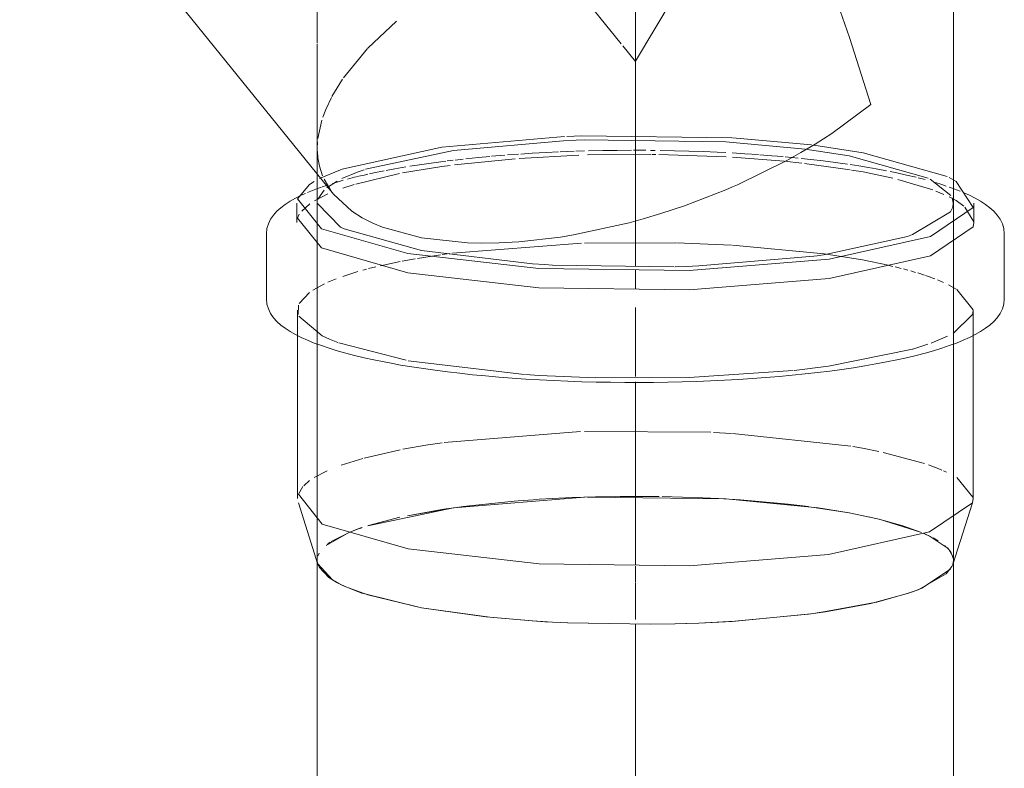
# Model space of a CAD drawing. Header units: millimetres. Extents: x -121 to 29920, y 1231 to 31888.
# Tile 49 of 106: x 9263 to 9434, y 12261 to 12391. Entities that reach past the tile are written whole.
import ezdxf

# ---------------------------------------------------------------- set-up
doc = ezdxf.new("R2010")
doc.units = ezdxf.units.MM
doc.linetypes.add('ADSK_Осевая', pattern=[700, 500, -100, 0, -100])
doc.layers.add('P-PIPE-____-CNTR', color=3, linetype='ADSK_Осевая', lineweight=20)
doc.layers.add('P-PIPE-____-OTLN', color=3, linetype='Continuous', lineweight=20)

# ---------------------------------------------------------------- blocks, each defined once
blk = doc.blocks.new('ADSK_ППР_Крестовина одноплоскостная канализационная - Одноплоскостная-V10-3D severage Left')
at = {"layer": 'P-PIPE-____-OTLN', "color": 22}
for p, q in [((-15360.1, 12297.3), (-15360.1, 12514.76)), ((-15521.57, 12427.6), (-15467.29, 12360.56)), ((-15470.1, 12366.5), (-15470.1, 12297.3)), ((-15473.65, 12359.01), (-15473.65, 12355.68)), ((-15356.55, 12355.68), (-15356.55, 12359.01)), ((-15466.09, 12354.86), (-15465.48, 12354.58)), ((-15478.9, 12353.72), (-15478.9, 12342.46)), ((-15368.06, 12353.28), (-15367.19, 12353.58)), ((-15351.3, 12342.46), (-15351.3, 12353.72)), ((-15473.5, 12340.5), (-15473.5, 12307.98)), ((-15356.7, 12307.98), (-15356.7, 12340.5)), ((-15473.38, 12307.23), (-15469.99, 12296.59)), ((-15360.22, 12296.59), (-15356.82, 12307.23)), ((-15469.99, 12296.59), (-15469.86, 12296.26)), ((-15466.09, 12293.15), (-15465.18, 12292.72)), ((-15368.08, 12291.56), (-15367.19, 12291.87))]:
    blk.add_line(p, q, dxfattribs=at)
at = {"layer": 'P-PIPE-____-OTLN', "color": 9}
for p, q in [((-15470.1, 12425.24), (-15470.1, 12386.71)), ((-15470.1, 12386.53), (-15470.1, 12366.5)), ((-15470.06, 12369.58), (-15470.1, 12368.5)), ((-15386.51, 12367.75), (-15384.03, 12369.22)), ((-15378.12, 12367.2), (-15385.71, 12368.35)), ((-15375.73, 12367.73), (-15384.24, 12369.02)), ((-15364.46, 12363.33), (-15378.12, 12367.2)), ((-15361.18, 12363.61), (-15375.73, 12367.73)), ((-15468.93, 12363.15), (-15467.78, 12361.2)), ((-15360.54, 12360.32), (-15364.12, 12363.16)), ((-15359.62, 12362.77), (-15360.83, 12363.43)), ((-15470.63, 12362.75), (-15471.44, 12362.22)), ((-15468.91, 12361.27), (-15469.99, 12359.73)), ((-15399.45, 12361.33), (-15398.32, 12361.82)), ((-15360.12, 12359.05), (-15360.34, 12359.95)), ((-15471.4, 12358.88), (-15472.8, 12357.65)), ((-15470.09, 12358.98), (-15466.09, 12354.86)), ((-15358.31, 12358.51), (-15359.65, 12359.46)), ((-15356.57, 12355.78), (-15358.12, 12358.35)), ((-15473.22, 12357.1), (-15473.53, 12356.44)), ((-15462.33, 12356.48), (-15460.5, 12355.55)), ((-15413.76, 12356.3), (-15410.68, 12357.22)), ((-15367.19, 12353.58), (-15360.63, 12357.51)), ((-15465.48, 12354.58), (-15452.09, 12350.82)), ((-15428.06, 12353.16), (-15425.82, 12353.53)), ((-15381.99, 12350.18), (-15368.06, 12353.28)), ((-15441.66, 12352.1), (-15438.64, 12352.15)), ((-15452.09, 12350.82), (-15432.89, 12348.54)), ((-15404.15, 12348.17), (-15384.24, 12349.86)), ((-15429.45, 12348.33), (-15408.41, 12348.03)), ((-15471.43, 12343.6), (-15473.22, 12341.66)), ((-15356.71, 12340.61), (-15359.53, 12344.11)), ((-15363.92, 12334.84), (-15361.1, 12336.03)), ((-15466.35, 12334.87), (-15454.72, 12331.87)), ((-15367.14, 12333.8), (-15364.51, 12334.63)), ((-15454.37, 12331.8), (-15434.28, 12329.4)), ((-15472.45, 12310.2), (-15471.43, 12311.08)), ((-15359.53, 12311.59), (-15356.72, 12308.24)), ((-15473.38, 12308.73), (-15472.6, 12310.04)), ((-15360.22, 12296.59), (-15360.1, 12297.3)), ((-15360.17, 12297.83), (-15360.1, 12297.31)), ((-15469.78, 12296.11), (-15468.12, 12294.35)), ((-15365.57, 12292.49), (-15360.62, 12295.78)), ((-15468.1, 12294.34), (-15466.73, 12293.49)), ((-15465.19, 12292.74), (-15466.36, 12293.29)), ((-15465.18, 12292.72), (-15462.39, 12291.65)), ((-15462.37, 12291.65), (-15452.09, 12289.11)), ((-15373.37, 12290.1), (-15368.08, 12291.56)), ((-15367.05, 12291.92), (-15368.06, 12291.57)), ((-15366.83, 12292), (-15365.58, 12292.49)), ((-15382.2, 12288.44), (-15373.38, 12290.09)), ((-15452.09, 12289.11), (-15440.95, 12287.54)), ((-15397.88, 12286.79), (-15385.19, 12288.02)), ((-15385.18, 12288.02), (-15384.26, 12288.14)), ((-15383.56, 12288.24), (-15384.24, 12288.14)), ((-15382.24, 12288.43), (-15383.49, 12288.25)), ((-15440.93, 12287.53), (-15432.96, 12286.84)), ((-15429.45, 12286.62), (-15432.91, 12286.83)), ((-15429.42, 12286.62), (-15426.86, 12286.49)), ((-15426.85, 12286.49), (-15412.5, 12286.25)), ((-15412.48, 12286.25), (-15408.25, 12286.32)), ((-15406.37, 12286.38), (-15408.2, 12286.33)), ((-15404.15, 12286.46), (-15406.26, 12286.38)), ((-15404.1, 12286.46), (-15397.89, 12286.79))]:
    blk.add_line(p, q, dxfattribs=at)
at = {"layer": 'P-PIPE-____-OTLN', "color": 10}
for p, q in [((-15456.38, 12390.48), (-15461.37, 12385.79)), ((-15461.42, 12385.74), (-15465.59, 12380.67)), ((-15465.74, 12380.45), (-15467.58, 12377.45)), ((-15469.31, 12373.38), (-15470, 12370.2)), ((-15384.64, 12369.07), (-15398.33, 12370.3)), ((-15425.37, 12367.98), (-15423.87, 12368.03)), ((-15415.44, 12368.16), (-15413.29, 12368.15)), ((-15412.47, 12368.14), (-15411.66, 12368.14)), ((-15470.09, 12367.96), (-15470, 12366.84)), ((-15447.67, 12366.3), (-15446.62, 12366.43)), ((-15435.86, 12366.69), (-15446.37, 12365.64)), ((-15446.26, 12366.47), (-15444.87, 12366.63)), ((-15439.96, 12367.12), (-15437.65, 12367.31)), ((-15437.22, 12367.34), (-15435.31, 12367.48)), ((-15424.86, 12367.3), (-15435.22, 12366.73)), ((-15428.12, 12367.88), (-15425.68, 12367.98)), ((-15412.41, 12367.44), (-15423.38, 12367.34)), ((-15411.57, 12367.43), (-15412.26, 12367.44)), ((-15399.39, 12367.03), (-15411.04, 12367.42)), ((-15389.35, 12366.25), (-15398.33, 12366.97)), ((-15389.2, 12367.02), (-15388.06, 12366.91)), ((-15388.06, 12366.91), (-15386.96, 12366.8)), ((-15466.11, 12364.8), (-15469.72, 12363.26)), ((-15386.32, 12365.93), (-15389.35, 12366.25)), ((-15377.96, 12364.78), (-15385.88, 12365.88)), ((-15375.73, 12364.4), (-15377.75, 12364.74)), ((-15374.39, 12365.11), (-15373.19, 12364.89)), ((-15371.66, 12364.61), (-15373.19, 12364.89)), ((-15455.87, 12364.12), (-15463.45, 12362.32)), ((-15370.6, 12363.31), (-15375.73, 12364.4)), ((-15363.66, 12361.3), (-15369.7, 12363.1)), ((-15365.01, 12363.08), (-15366.21, 12363.39)), ((-15470.04, 12361.55), (-15469.4, 12361.79)), ((-15469.27, 12361.83), (-15468.5, 12362.09)), ((-15466.67, 12362.83), (-15468.48, 12361.65)), ((-15463.71, 12362.24), (-15465.71, 12361.61)), ((-15360.17, 12361.55), (-15360.81, 12361.79)), ((-15468.27, 12360.61), (-15470.61, 12359.4)), ((-15361.73, 12360.52), (-15363.14, 12361.11)), ((-15359.65, 12359.46), (-15360.83, 12360.1)), ((-15424.41, 12352.1), (-15446.75, 12350.37)), ((-15408.1, 12352.16), (-15423.87, 12352.12)), ((-15398.48, 12351.76), (-15408.01, 12352.16)), ((-15382.48, 12350.24), (-15398.33, 12351.75)), ((-15453.18, 12349.41), (-15455.43, 12349)), ((-15448.81, 12350.09), (-15452.76, 12349.48)), ((-15447.21, 12350.31), (-15448.51, 12350.14)), ((-15375.83, 12349.2), (-15382.48, 12350.24)), ((-15461.62, 12347.6), (-15462.23, 12347.44)), ((-15459.98, 12348.02), (-15461.26, 12347.7)), ((-15455.77, 12348.93), (-15459.18, 12348.21)), ((-15371.37, 12348.29), (-15375.83, 12349.2)), ((-15370.55, 12348.1), (-15371.24, 12348.26)), ((-15369.15, 12347.75), (-15370.15, 12348)), ((-15367.97, 12347.44), (-15368.76, 12347.65)), ((-15466.86, 12345.94), (-15468.28, 12345.36)), ((-15463.08, 12347.2), (-15465.68, 12346.37)), ((-15366.66, 12347.06), (-15367.48, 12347.3)), ((-15365.1, 12346.57), (-15366.27, 12346.95)), ((-15364.05, 12346.2), (-15364.91, 12346.51)), ((-15363.29, 12345.92), (-15364.01, 12346.19)), ((-15468.86, 12345.09), (-15470.88, 12343.98)), ((-15361.8, 12345.3), (-15362.87, 12345.75)), ((-15359.61, 12344.16), (-15360.97, 12344.91)), ((-15467.98, 12335.52), (-15466.53, 12334.93)), ((-15448.15, 12317.67), (-15424.61, 12319.57)), ((-15423.87, 12319.59), (-15402.04, 12319.43)), ((-15401.61, 12319.41), (-15398.48, 12319.24)), ((-15398.33, 12319.23), (-15377.83, 12317.02)), ((-15455.32, 12316.5), (-15450.98, 12317.25)), ((-15450.93, 12317.26), (-15448.51, 12317.62)), ((-15377.47, 12316.96), (-15375.83, 12316.68)), ((-15462.02, 12314.97), (-15455.77, 12316.41)), ((-15375.83, 12316.68), (-15373.01, 12316.12)), ((-15372.24, 12315.96), (-15365.1, 12314.05)), ((-15465.98, 12313.75), (-15462.23, 12314.92)), ((-15364.43, 12313.82), (-15363.38, 12313.43)), ((-15470.62, 12311.63), (-15468.38, 12312.79)), ((-15363.29, 12313.4), (-15362.1, 12312.91)), ((-15361.8, 12312.78), (-15361.32, 12312.56)), ((-15444.85, 12306.61), (-15435.48, 12307.58)), ((-15435.35, 12307.59), (-15431.86, 12307.84)), ((-15431.74, 12307.85), (-15426.05, 12308.14)), ((-15426.05, 12308.14), (-15422.01, 12308.28)), ((-15411.63, 12308.34), (-15411.01, 12308.33)), ((-15400.75, 12307.98), (-15396.95, 12307.75)), ((-15388.7, 12307.01), (-15385.15, 12306.58)), ((-15454.53, 12305.02), (-15447.96, 12306.17)), ((-15447.81, 12306.2), (-15445.97, 12306.46)), ((-15445.97, 12306.46), (-15444.89, 12306.6)), ((-15384.22, 12306.46), (-15378.12, 12305.49)), ((-15378.12, 12305.49), (-15383.85, 12306.41)), ((-15373.53, 12304.55), (-15378.12, 12305.49)), ((-15378.12, 12305.49), (-15374.02, 12304.66)), ((-15461.22, 12303.33), (-15455.81, 12304.74)), ((-15373.46, 12304.53), (-15372.57, 12304.32)), ((-15365.61, 12302.13), (-15372.92, 12304.4)), ((-15464.64, 12302.11), (-15468.57, 12299.89)), ((-15467.69, 12300.54), (-15464.48, 12302.18)), ((-15464, 12302.37), (-15463.37, 12302.61)), ((-15463.37, 12302.61), (-15462.41, 12302.95)), ((-15364.32, 12301.55), (-15365.2, 12301.95)), ((-15365.19, 12301.95), (-15364.1, 12301.44)), ((-15468.39, 12300.04), (-15467.85, 12300.44)), ((-15361.19, 12299.49), (-15364.12, 12301.45)), ((-15363.63, 12301.2), (-15362.72, 12300.67)), ((-15361.63, 12299.88), (-15360.9, 12299.17)), ((-15469.75, 12298.55), (-15469.99, 12298.01)), ((-15360.5, 12298.63), (-15361.14, 12299.44)), ((-15360.88, 12299.15), (-15360.2, 12297.95)), ((-15360.11, 12297.51), (-15360.49, 12298.61))]:
    blk.add_line(p, q, dxfattribs=at)
at = {"layer": 'P-PIPE-____-OTLN', "color": 22}
for points in [[(-15374.39, 12376.06, 0), (-15378.07, 12387.61, 0), (-15382.11, 12399.21, 0), (-15384.96, 12406.84, 0)], [(-15384.03, 12369.22, 0), (-15381.15, 12371.07, 0), (-15374.39, 12376.06, 0)], [(-15398.32, 12361.82, 0), (-15397.45, 12362.2, 0), (-15388.89, 12366.41, 0), (-15386.51, 12367.75, 0)], [(-15471.44, 12362.22, 0), (-15473.53, 12359.77, 0), (-15469.38, 12354.6, 0), (-15454.47, 12350.3, 0)], [(-15454.47, 12350.3, 0), (-15431.77, 12347.72, 0), (-15405.77, 12347.39, 0), (-15381.61, 12349.35, 0), (-15364.09, 12353.23, 0), (-15356.67, 12358.26, 0), (-15359.62, 12362.77, 0)], [(-15410.68, 12357.22, 0), (-15406.62, 12358.57, 0), (-15399.45, 12361.33, 0)], [(-15478.9, 12353.72, 0), (-15478.81, 12354.61, 0), (-15478.56, 12355.46, 0), (-15478.17, 12356.24, 0), (-15477.67, 12356.96, 0), (-15477.08, 12357.61, 0), (-15476.4, 12358.22, 0), (-15475.64, 12358.8, 0), (-15474.8, 12359.35, 0), (-15473.88, 12359.87, 0), (-15472.88, 12360.37, 0), (-15472.17, 12360.69, 0)], [(-15467.29, 12360.56, 0), (-15464.12, 12357.62, 0), (-15462.33, 12356.48, 0)], [(-15351.3, 12353.72, 0), (-15351.39, 12354.61, 0), (-15351.64, 12355.46, 0), (-15352.03, 12356.24, 0), (-15352.53, 12356.96, 0), (-15353.13, 12357.61, 0), (-15353.8, 12358.22, 0), (-15354.56, 12358.8, 0), (-15355.4, 12359.35, 0), (-15356.32, 12359.87, 0), (-15357.32, 12360.37, 0), (-15358.4, 12360.86, 0)], [(-15360.63, 12357.51, 0), (-15360.22, 12358.3, 0), (-15360.12, 12359, 0)], [(-15473.53, 12356.44, 0), (-15469.38, 12351.27, 0), (-15454.47, 12346.97, 0)], [(-15425.82, 12353.53, 0), (-15416.17, 12355.64, 0), (-15413.76, 12356.3, 0)], [(-15460.5, 12355.55, 0), (-15458.83, 12354.84, 0), (-15452.09, 12353, 0)], [(-15454.47, 12346.97, 0), (-15431.77, 12344.39, 0), (-15405.77, 12344.06, 0), (-15381.61, 12346.02, 0), (-15364.09, 12349.9, 0), (-15356.67, 12354.93, 0), (-15356.57, 12355.67, 0)], [(-15452.09, 12353, 0), (-15444.12, 12352.16, 0), (-15441.66, 12352.1, 0)], [(-15438.64, 12352.15, 0), (-15435.25, 12352.34, 0), (-15428.06, 12353.16, 0)], [(-15384.24, 12349.86, 0), (-15383.65, 12349.94, 0), (-15382.24, 12350.14, 0)], [(-15432.89, 12348.54, 0), (-15430.76, 12348.41, 0), (-15429.45, 12348.33, 0)], [(-15408.2, 12348.04, 0), (-15406.34, 12348.09, 0), (-15404.15, 12348.17, 0)], [(-15478.9, 12342.46, 0), (-15478.81, 12341.57, 0), (-15478.56, 12340.73, 0), (-15478.17, 12339.94, 0), (-15477.67, 12339.23, 0), (-15477.08, 12338.57, 0), (-15476.4, 12337.96, 0), (-15475.64, 12337.39, 0), (-15474.8, 12336.84, 0), (-15473.88, 12336.32, 0), (-15472.88, 12335.81, 0), (-15471.8, 12335.33, 0), (-15470.64, 12334.85, 0), (-15469.4, 12334.4, 0), (-15468.07, 12333.95, 0), (-15466.67, 12333.52, 0), (-15465.19, 12333.1, 0), (-15463.64, 12332.7, 0), (-15462.01, 12332.31, 0), (-15460.31, 12331.94, 0), (-15458.54, 12331.58, 0), (-15457.02, 12331.29, 0)], [(-15351.3, 12342.46, 0), (-15351.39, 12341.57, 0), (-15351.64, 12340.73, 0), (-15352.03, 12339.94, 0), (-15352.53, 12339.23, 0), (-15353.13, 12338.57, 0), (-15353.8, 12337.96, 0), (-15354.56, 12337.39, 0), (-15355.4, 12336.84, 0), (-15356.32, 12336.32, 0), (-15357.32, 12335.81, 0), (-15358.4, 12335.33, 0), (-15359.57, 12334.85, 0), (-15360.81, 12334.4, 0), (-15362.13, 12333.95, 0), (-15363.53, 12333.52, 0), (-15365.01, 12333.1, 0), (-15366.57, 12332.7, 0), (-15368.19, 12332.31, 0), (-15369.89, 12331.94, 0), (-15371.66, 12331.58, 0), (-15373.5, 12331.23, 0), (-15375.4, 12330.9, 0), (-15377.36, 12330.59, 0), (-15379.38, 12330.29, 0), (-15381.46, 12330.01, 0), (-15383.58, 12329.75, 0), (-15385.76, 12329.51, 0), (-15387.98, 12329.28, 0), (-15390.25, 12329.07, 0), (-15392.55, 12328.88, 0), (-15394.89, 12328.71, 0), (-15397.26, 12328.55, 0), (-15399.66, 12328.42, 0), (-15402.09, 12328.3, 0), (-15404.53, 12328.21, 0), (-15406.99, 12328.13, 0), (-15409.46, 12328.08, 0), (-15411.94, 12328.04, 0), (-15414.43, 12328.03, 0), (-15416.92, 12328.03, 0), (-15419.4, 12328.06, 0), (-15421.88, 12328.1, 0), (-15424.35, 12328.17, 0), (-15426.8, 12328.25, 0), (-15429.24, 12328.35, 0), (-15431.65, 12328.48, 0), (-15434.04, 12328.62, 0), (-15436.39, 12328.78, 0), (-15438.72, 12328.96, 0), (-15441, 12329.16, 0), (-15443.25, 12329.38, 0), (-15445.45, 12329.62, 0), (-15447.61, 12329.87, 0), (-15449.71, 12330.14, 0), (-15451.76, 12330.43, 0), (-15453.76, 12330.73, 0), (-15455.69, 12331.05, 0), (-15457.02, 12331.29, 0)], [(-15454.37, 12299.28, 0), (-15469.24, 12303.57, 0), (-15473.38, 12308.73, 0)], [(-15356.7, 12307.98, 0), (-15356.82, 12307.22, 0), (-15364.22, 12302.21, 0), (-15381.7, 12298.34, 0), (-15405.79, 12296.38, 0), (-15431.73, 12296.72, 0), (-15454.37, 12299.28, 0)], [(-15466.36, 12293.29, 0), (-15467.49, 12293.93, 0), (-15470.04, 12296.77, 0), (-15470.1, 12297.3, 0)], [(-15360.35, 12296.25, 0), (-15360.22, 12296.59, 0), (-15360.22, 12296.59, 0)], [(-15360.35, 12296.26, 0), (-15361.36, 12294.95, 0), (-15366.21, 12292.23, 0), (-15367.05, 12291.92, 0)], [(-15452.09, 12289.11, 0), (-15461.36, 12291.32, 0), (-15465.19, 12292.74, 0)], [(-15368.06, 12291.57, 0), (-15374.39, 12289.86, 0), (-15382.24, 12288.43, 0)], [(-15432.91, 12286.83, 0), (-15440.29, 12287.47, 0), (-15452.09, 12289.11, 0)], [(-15384.24, 12288.14, 0), (-15385.35, 12288, 0), (-15398.34, 12286.76, 0), (-15404.15, 12286.46, 0)], [(-15384.26, 12288.14, 0), (-15383.65, 12288.23, 0), (-15382.2, 12288.44, 0)], [(-15432.96, 12286.84, 0), (-15430.76, 12286.7, 0), (-15429.42, 12286.62, 0)], [(-15408.2, 12286.33, 0), (-15412.47, 12286.25, 0), (-15426.78, 12286.49, 0), (-15429.45, 12286.62, 0)], [(-15408.25, 12286.32, 0), (-15406.34, 12286.38, 0), (-15404.1, 12286.46, 0)]]:
    blk.add_polyline3d(points, dxfattribs=at)
at = {"layer": 'P-PIPE-____-OTLN', "color": 10}
for points in [[(-15467.66, 12377.28, 0), (-15468.64, 12375.21, 0), (-15469.15, 12373.86, 0)], [(-15427.37, 12370.53, 0), (-15448.59, 12368.68, 0), (-15466.08, 12364.81, 0)], [(-15426.91, 12369.82, 0), (-15446.56, 12368.09, 0), (-15461.78, 12364.86, 0)], [(-15398.43, 12370.31, 0), (-15424.44, 12370.64, 0), (-15426.94, 12370.55, 0)], [(-15385.71, 12368.35, 0), (-15399.44, 12369.62, 0), (-15423.87, 12369.94, 0), (-15426.78, 12369.82, 0)], [(-15423.22, 12368.05, 0), (-15420.74, 12368.11, 0), (-15418.26, 12368.14, 0), (-15415.77, 12368.16, 0)], [(-15410.8, 12368.13, 0), (-15408.32, 12368.08, 0), (-15405.86, 12368.02, 0), (-15403.4, 12367.93, 0), (-15400.97, 12367.83, 0), (-15399.44, 12367.75, 0)], [(-15454.08, 12365.4, 0), (-15452.85, 12365.59, 0), (-15450.83, 12365.89, 0), (-15448.75, 12366.17, 0), (-15447.87, 12366.28, 0)], [(-15444.44, 12366.68, 0), (-15442.22, 12366.91, 0), (-15440.29, 12367.08, 0)], [(-15434.93, 12367.5, 0), (-15432.94, 12367.63, 0), (-15430.54, 12367.77, 0), (-15428.42, 12367.87, 0)], [(-15398.34, 12367.69, 0), (-15396.17, 12367.56, 0), (-15393.81, 12367.4, 0)], [(-15393.55, 12367.38, 0), (-15391.49, 12367.22, 0), (-15389.54, 12367.05, 0)], [(-15386.45, 12366.75, 0), (-15384.75, 12366.57, 0), (-15382.6, 12366.31, 0), (-15380.49, 12366.04, 0), (-15378.44, 12365.76, 0)], [(-15461.97, 12364.8, 0), (-15463.02, 12364.45, 0), (-15465.86, 12363.26, 0)], [(-15461.06, 12364.08, 0), (-15460.31, 12364.25, 0), (-15458.54, 12364.61, 0)], [(-15458.2, 12364.67, 0), (-15456.71, 12364.95, 0), (-15454.81, 12365.28, 0)], [(-15447.14, 12365.54, 0), (-15448.59, 12365.35, 0), (-15455.35, 12364.23, 0)], [(-15377.98, 12365.69, 0), (-15376.45, 12365.45, 0), (-15374.52, 12365.13, 0)], [(-15467.49, 12362.41, 0), (-15466.67, 12362.66, 0), (-15465.6, 12362.96, 0)], [(-15464.88, 12363.16, 0), (-15463.64, 12363.48, 0), (-15463.02, 12363.63, 0)], [(-15462.91, 12363.66, 0), (-15462.01, 12363.87, 0), (-15461.36, 12364.01, 0)], [(-15366.57, 12363.48, 0), (-15368.19, 12363.87, 0), (-15369.89, 12364.25, 0), (-15371.04, 12364.48, 0)], [(-15361.36, 12361.97, 0), (-15362.13, 12362.23, 0), (-15363.21, 12362.56, 0)], [(-15423.87, 12308.23, 0), (-15446.56, 12306.38, 0), (-15461.34, 12303.29, 0)], [(-15384.11, 12306.44, 0), (-15399.44, 12307.91, 0), (-15423.39, 12308.24, 0)], [(-15422.01, 12308.28, 0), (-15417.74, 12308.35, 0), (-15411.67, 12308.34, 0)], [(-15410.46, 12308.33, 0), (-15403.43, 12308.11, 0), (-15400.75, 12307.98, 0)], [(-15396.95, 12307.75, 0), (-15389.91, 12307.14, 0), (-15388.76, 12307.01, 0)], [(-15372.14, 12304.21, 0), (-15368.84, 12303.29, 0), (-15365.8, 12302.2, 0)], [(-15462.35, 12302.97, 0), (-15463.02, 12302.73, 0), (-15464.59, 12302.13, 0)]]:
    blk.add_polyline3d(points, dxfattribs=at)
at = {"layer": 'P-PIPE-____-OTLN', "color": 9}
for points in [[(-15470, 12366.84, 0), (-15469.74, 12365.43, 0), (-15469.18, 12363.73, 0)], [(-15471.8, 12360.86, 0), (-15470.64, 12361.33, 0), (-15470.04, 12361.55, 0)], [(-15358.94, 12361.08, 0), (-15359.57, 12361.33, 0), (-15360.17, 12361.55, 0)], [(-15473.33, 12341.41, 0), (-15473.38, 12341.26, 0), (-15473.39, 12339.77, 0)], [(-15473.28, 12339.47, 0), (-15469.24, 12336.09, 0), (-15467.98, 12335.52, 0)], [(-15360.17, 12336.52, 0), (-15356.82, 12339.75, 0), (-15356.7, 12340.47, 0)], [(-15387.64, 12330.13, 0), (-15381.7, 12330.86, 0), (-15367.2, 12333.78, 0)], [(-15434.07, 12329.39, 0), (-15431.73, 12329.24, 0), (-15421.95, 12328.83, 0)], [(-15421.91, 12328.83, 0), (-15405.79, 12328.9, 0), (-15387.8, 12330.11, 0)]]:
    blk.add_polyline3d(points, dxfattribs=at)

msp = doc.modelspace()

# ---------------------------------------------------------------- linework, layer by layer
at = {"layer": 'P-PIPE-____-CNTR', "color": 10}
for p, q in [((9369.79, 12355.96), (9369.79, 12470.8)), ((9367.34, 12386.53), (9332.8, 12429.19)), ((9369.81, 12383.53), (9393.24, 12422.86)), ((9369.79, 12383.5), (9367.62, 12386.18)), ((9369.79, 12344.18), (9369.79, 12347.51)), ((9369.79, 12329.06), (9369.79, 12341)), ((9369.79, 12297.3), (9369.79, 12328.15)), ((9369.79, 12296.5), (9369.79, 12297.3)), ((9369.79, 12296.5), (9369.79, 12297.3)), ((9369.79, 12293.55), (9369.79, 12296.27)), ((9369.79, 12293.55), (9369.79, 12296.27)), ((9369.79, 12287.07), (9369.79, 12293.43)), ((9369.79, 12287.07), (9369.79, 12293.43))]:
    msp.add_line(p, q, dxfattribs=at)
at = {"layer": 'P-PIPE-____-CNTR', "color": 9}
for p, q in [((9369.79, 12348.2), (9369.79, 12355.96)), ((9369.79, 9137.24), (9369.79, 12286.29)), ((9369.79, 9137.24), (9369.79, 12286.29))]:
    msp.add_line(p, q, dxfattribs=at)
at = {"layer": 'P-PIPE-____-OTLN', "color": 10}
for p, q in [((9349.41, 12307.58), (9340.04, 12306.61)), ((9353.03, 12307.84), (9349.55, 12307.59)), ((9358.84, 12308.14), (9353.16, 12307.85)), ((9362.88, 12308.28), (9358.84, 12308.14)), ((9373.88, 12308.33), (9373.26, 12308.34)), ((9387.94, 12307.75), (9384.14, 12307.98)), ((9399.74, 12306.58), (9396.2, 12307.01)), ((9336.95, 12306.18), (9330.4, 12305.02)), ((9338.93, 12306.46), (9337.1, 12306.2)), ((9340, 12306.6), (9338.93, 12306.46)), ((9406.77, 12305.49), (9400.67, 12306.46)), ((9410.88, 12304.66), (9406.77, 12305.49)), ((9329.08, 12304.74), (9323.65, 12303.32)), ((9412.32, 12304.32), (9411.43, 12304.53)), ((9320.41, 12302.18), (9317.21, 12300.54)), ((9321.52, 12302.61), (9320.9, 12302.37)), ((9322.47, 12302.94), (9321.52, 12302.61)), ((9420.79, 12301.44), (9419.71, 12301.95)), ((9317.05, 12300.44), (9316.51, 12300.04)), ((9422.17, 12300.67), (9421.27, 12301.2)), ((9423.99, 12299.17), (9423.27, 12299.88)), ((9424.7, 12297.95), (9424.01, 12299.15))]:
    msp.add_line(p, q, dxfattribs=at)
at = {"layer": 'P-PIPE-____-OTLN', "color": 22}
for p, q in [((9314.79, 12297.3), (9314.79, 9116.94)), ((9424.79, 9086.32), (9424.79, 12297.3)), ((9410.5, 12289.86), (9416.84, 12291.57)), ((9402.63, 12288.43), (9410.5, 12289.86))]:
    msp.add_line(p, q, dxfattribs=at)
at = {"layer": 'P-PIPE-____-OTLN', "color": 9}
for p, q in [((9424.79, 12297.31), (9424.73, 12297.83)), ((9318.53, 12293.29), (9319.7, 12292.74)), ((9416.84, 12291.57), (9417.84, 12291.92)), ((9400.65, 12288.14), (9401.32, 12288.24)), ((9401.39, 12288.25), (9402.63, 12288.43)), ((9351.98, 12286.83), (9355.44, 12286.62)), ((9376.69, 12286.33), (9378.52, 12286.38)), ((9378.64, 12286.38), (9380.74, 12286.46))]:
    msp.add_line(p, q, dxfattribs=at)
at = {"layer": 'P-PIPE-____-OTLN', "color": 10}
for points in [[(9373.23, 12308.34, 0), (9367.16, 12308.35, 0), (9362.88, 12308.28, 0)], [(9384.14, 12307.98, 0), (9381.46, 12308.11, 0), (9374.44, 12308.33, 0)], [(9396.13, 12307.01, 0), (9394.98, 12307.14, 0), (9387.94, 12307.75, 0)], [(9419.09, 12302.2, 0), (9416.05, 12303.29, 0), (9412.75, 12304.21, 0)]]:
    msp.add_polyline3d(points, dxfattribs=at)
at = {"layer": 'P-PIPE-____-OTLN', "color": 22}
for points in [[(9314.79, 12297.3, 0), (9314.85, 12296.77, 0), (9317.41, 12293.93, 0), (9318.53, 12293.29, 0)], [(9417.84, 12291.92, 0), (9418.68, 12292.23, 0), (9423.54, 12294.95, 0), (9424.54, 12296.26, 0)], [(9319.7, 12292.74, 0), (9323.53, 12291.32, 0), (9332.8, 12289.11, 0)], [(9332.8, 12289.11, 0), (9344.6, 12287.47, 0), (9351.98, 12286.83, 0)], [(9380.74, 12286.46, 0), (9386.55, 12286.76, 0), (9399.54, 12288, 0), (9400.65, 12288.14, 0)], [(9355.44, 12286.62, 0), (9358.11, 12286.49, 0), (9372.42, 12286.25, 0), (9376.69, 12286.33, 0)]]:
    msp.add_polyline3d(points, dxfattribs=at)

# ---------------------------------------------------------------- block references
at = {"layer": 'P-PIPE-____-OTLN', "color": 10}
msp.add_blockref('ADSK_ППР_Крестовина одноплоскостная канализационная - Одноплоскостная-V10-3D severage Left', (24784.89, 0), dxfattribs=at)

doc.saveas('drawing.dxf')
